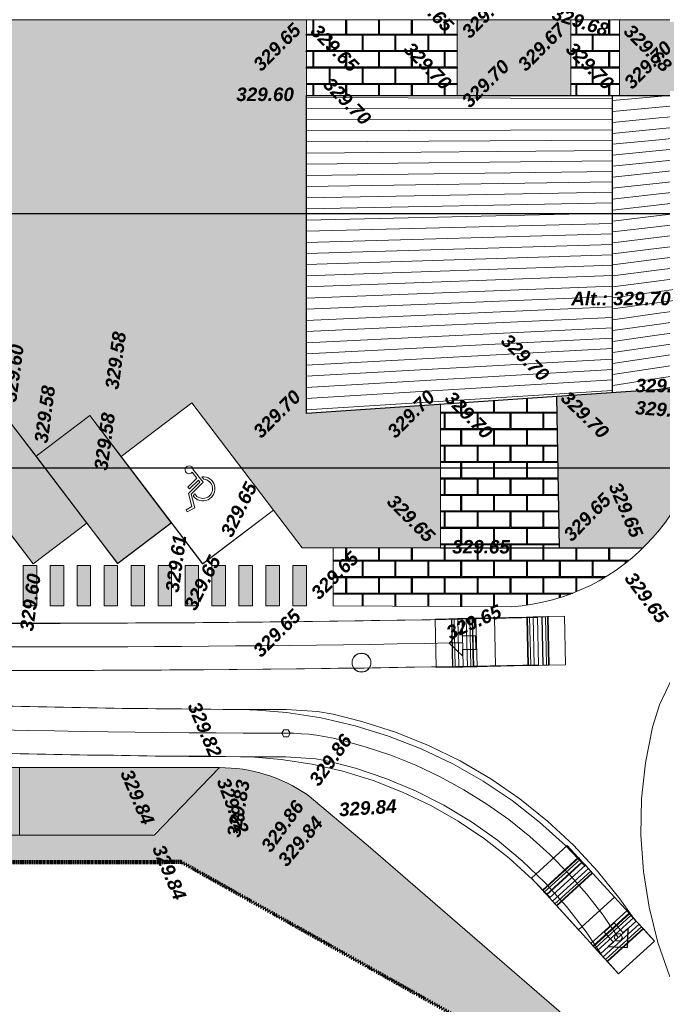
# Model space of a CAD drawing. Header units: centimetres. Extents: x -11246 to 29725, y -11714 to 13666.
# Tile 25 of 79: x 8989 to 9227, y 2223 to 2588. Entities that reach past the tile are written whole.
import ezdxf
from ezdxf.enums import TextEntityAlignment as Align

# ---------------------------------------------------------------- set-up
doc = ezdxf.new("R2010")
doc.units = ezdxf.units.CM
doc.linetypes.add('Centre 2', pattern=[0.03175, 0.00635, -0.004763, 0.015875, -0.004763])
for name, color, linetype, lineweight in [('0- Cloture', 7, 'Continuous', 5), ('0- Emprise', 7, 'Continuous', 5), ('1-VUE1', 7, 'Continuous', 5), ('_BG2i Parking_Marquage au sol', 7, 'Continuous', 5), ('Caches des symboles', 7, 'Continuous', 5), ('COV_EPURES', 7, 'Continuous', 5), ('GO - VU', 7, 'Continuous', 5), ('Regard', 7, 'Continuous', 5), ('Surface Projet - Textes - Altitudes', 175, 'Continuous', 0)]:
    doc.layers.add(name, color=color, linetype=linetype, lineweight=lineweight)
for name, color, linetype in [('0- Coupes', 7, 'Continuous'), ('0- nouvelle giration', 7, 'Continuous'), ('LKO_BAT', 7, 'Continuous')]:
    doc.layers.add(name, color=color, linetype=linetype)
for name, color, linetype, lineweight, true_color in [('0- Parking', 9, 'Continuous', 5, 0x808080), ('VERDI_CLOTURE LIMITE DE PROPRIETE', 1, 'Continuous', 5, 0xff0000), ('VERDI_Place permeable', 7, 'Continuous', 5, 0x7fffbf)]:
    doc.layers.add(name, color=color, linetype=linetype, lineweight=lineweight, true_color=true_color)
doc.styles.add('Altitude Surfaces projet', font='arialbi.ttf', dxfattribs={"height": 0.5})

# ---------------------------------------------------------------- blocks, each defined once
blk = doc.blocks.new('APS_VERDI_PLAN MASSE_V2_REVIT_dwg_zs_cache-14888843-RDC Bâtiment 500')
at = {"layer": 'Caches des symboles', "flags": 128}
blk.add_lwpolyline([(-65.966, -37.568), (-66.092, -37.62), (-66.188, -37.717), (-66.241, -37.843), (-66.241, -37.979), (-66.188, -38.106), (-66.092, -38.202), (-65.966, -38.254), (-65.829, -38.254), (-65.703, -38.202), (-65.606, -38.106), (-65.554, -37.979), (-65.554, -37.843), (-65.606, -37.717), (-65.703, -37.62), (-65.829, -37.568)], close=True, dxfattribs=at)
blk = doc.blocks.new('APS_VERDI_PLAN MASSE_V2_REVIT_dwg_GU14-14888844-RDC Bâtiment 500')
at = {"layer": 'Regard'}
blk.add_circle((-65.897, -37.911), 0.35, dxfattribs=at)
blk.add_blockref('APS_VERDI_PLAN MASSE_V2_REVIT_dwg_zs_cache-14888843-RDC Bâtiment 500', (0, 0))
blk = doc.blocks.new('APS_VERDI_PLAN MASSE_V2_REVIT_dwg__U59-14888935-RDC Bâtiment 500')
at = {"layer": '_BG2i Parking_Marquage au sol'}
blk.add_hatch(color=256, dxfattribs=at).paths.add_polyline_path([(-0.75, -0.25), (0.75, -0.25), (0.75, 0.25), (-0.75, 0.25)])
at = {"layer": '_BG2i Parking_Marquage au sol', "flags": 128}
blk.add_lwpolyline([(-0.75, -0.25), (0.75, -0.25), (0.75, 0.25), (-0.75, 0.25)], close=True, dxfattribs=at)
blk = doc.blocks.new('APS_VERDI_PLAN MASSE_V2_REVIT_dwg__U60-14888936-RDC Bâtiment 500')
at = {"rotation": 359.9999999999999}
for p in [(0, 10), (0, 9), (0, 8), (0, 7), (0, 6), (0, 5), (0, 4), (0, 3), (0, 2), (0, 1), (0, 0)]:
    blk.add_blockref('APS_VERDI_PLAN MASSE_V2_REVIT_dwg__U59-14888935-RDC Bâtiment 500', p, dxfattribs=at)
blk = doc.blocks.new('FP_3-RDC Bâtiment 500')
at = {"layer": '1-VUE1', "color": 253, "true_color": 0xafafaf}
for p, q in [((-70.943, -16.946), (-59.592, -16.986)), ((-70.943, -17.36), (-59.591, -17.373)), ((-70.943, -17.773), (-59.591, -17.759)), ((-70.943, -18.187), (-59.591, -18.146)), ((-70.943, -18.601), (-59.591, -18.533)), ((-70.943, -19.014), (-59.59, -18.919)), ((-70.943, -19.428), (-59.59, -19.306)), ((-70.943, -19.842), (-59.59, -19.693)), ((-70.943, -20.255), (-59.59, -20.079)), ((-70.943, -20.669), (-59.589, -20.466)), ((-70.943, -21.083), (-59.589, -20.853)), ((-70.943, -21.496), (-59.589, -21.239)), ((-70.943, -21.91), (-59.588, -21.626)), ((-70.943, -22.324), (-59.588, -22.013)), ((-70.943, -22.737), (-59.588, -22.399)), ((-70.943, -23.151), (-59.588, -22.786)), ((-70.943, -23.565), (-59.587, -23.173)), ((-70.943, -23.978), (-59.587, -23.559)), ((-70.943, -24.392), (-59.587, -23.946)), ((-70.943, -24.806), (-59.587, -24.333)), ((-70.943, -25.219), (-59.586, -24.719)), ((-70.943, -25.633), (-59.586, -25.106)), ((-70.943, -26.047), (-59.586, -25.493)), ((-70.943, -26.46), (-59.586, -25.879)), ((-70.943, -26.874), (-59.585, -26.266)), ((-70.943, -27.288), (-59.585, -26.653)), ((-70.943, -27.701), (-59.585, -27.039)), ((-70.943, -28.115), (-59.584, -27.426)), ((-70.943, -28.529), (-59.584, -27.813))]:
    blk.add_line(p, q, dxfattribs=at)
blk = doc.blocks.new('FP_4-RDC Bâtiment 500')
at = {"layer": '1-VUE1', "color": 253, "true_color": 0xafafaf}
for p, q in [((-59.584, -17.061), (-57.472, -16.874)), ((-57.859, -17.31), (-56.134, -17.155)), ((-59.584, -17.468), (-57.859, -17.31)), ((-59.584, -17.874), (-57.859, -17.712)), ((-57.859, -17.712), (-56.134, -17.553)), ((-59.583, -18.281), (-57.859, -18.114)), ((-57.859, -18.114), (-56.134, -17.951)), ((-59.583, -18.687), (-57.859, -18.517)), ((-57.859, -18.517), (-56.134, -18.349)), ((-59.583, -19.094), (-57.859, -18.919)), ((-57.859, -18.919), (-56.134, -18.747)), ((-59.583, -19.5), (-57.858, -19.321)), ((-57.858, -19.321), (-56.134, -19.145)), ((-57.858, -19.723), (-56.134, -19.543)), ((-59.582, -19.907), (-57.858, -19.723)), ((-57.858, -20.125), (-56.134, -19.941)), ((-59.582, -20.313), (-57.858, -20.125)), ((-57.858, -20.528), (-56.134, -20.339)), ((-59.582, -20.72), (-57.858, -20.528)), ((-57.858, -20.93), (-56.134, -20.737)), ((-59.581, -21.126), (-57.858, -20.93)), ((-57.858, -21.332), (-56.134, -21.134)), ((-59.581, -21.533), (-57.858, -21.332)), ((-57.858, -21.734), (-56.134, -21.532)), ((-59.581, -21.939), (-57.858, -21.734)), ((-59.581, -22.346), (-57.857, -22.136)), ((-57.857, -22.136), (-56.134, -21.93)), ((-59.58, -22.752), (-57.857, -22.539)), ((-57.857, -22.539), (-56.134, -22.328)), ((-59.58, -23.159), (-57.857, -22.941)), ((-57.857, -22.941), (-56.134, -22.726)), ((-59.58, -23.565), (-57.857, -23.343)), ((-57.857, -23.343), (-56.134, -23.124)), ((-57.857, -23.745), (-56.134, -23.522)), ((-59.579, -23.972), (-57.857, -23.745)), ((-57.857, -24.147), (-56.134, -23.92)), ((-59.579, -24.378), (-57.857, -24.147)), ((-57.857, -24.55), (-56.134, -24.318)), ((-59.579, -24.785), (-57.857, -24.55)), ((-57.857, -24.952), (-56.134, -24.716)), ((-59.579, -25.191), (-57.857, -24.952)), ((-57.856, -25.354), (-56.134, -25.113)), ((-59.578, -25.598), (-57.856, -25.354)), ((-57.856, -25.756), (-56.134, -25.511)), ((-59.578, -26.004), (-57.856, -25.756)), ((-57.856, -26.158), (-56.134, -25.909)), ((-59.578, -26.411), (-57.856, -26.158)), ((-59.577, -26.817), (-57.856, -26.561)), ((-57.856, -26.561), (-56.134, -26.307)), ((-59.577, -27.224), (-57.856, -26.963)), ((-57.856, -26.963), (-56.134, -26.705)), ((-59.577, -27.63), (-57.856, -27.365)), ((-57.856, -27.365), (-56.134, -27.103)), ((-58.078, -27.802), (-56.134, -27.501))]:
    blk.add_line(p, q, dxfattribs=at)
blk = doc.blocks.new('A$Cd462aaf2')
at = {"layer": 'Surface Projet - Textes - Altitudes', "color": 22, "style": 'Altitude Surfaces projet'}
for s, rotation, p in [('329.65', 315, (-64.122, -12.876, -329.963)), ('329.68', 341.9259, (-58.791, -13.801, -329.963)), ('329.65', 315, (-67.645, -14.363, -329.963)), ('329.70', 315, (-64.196, -15.025, -329.963)), ('329.70', 315, (-58.178, -15.025, -329.963)), ('329.70', 315, (-67.178, -16.335, -329.963)), ('329.70', 315.7217, (-60.587, -25.848, -329.963)), ('329.70', 0.0259, (-55.738, -27.632, -329.963)), ('329.70', 315.0079, (-62.669, -27.969, -329.963)), ('329.65', 0.0023, (-62.53, -33.612, -329.963)), ('329.65', 44.8762, (-67.643, -35.428, -329.963))]:
    blk.add_text(s, height=0.5, rotation=rotation, dxfattribs=at).set_placement(p, align=Align.MIDDLE_LEFT)
at = {"layer": 'Surface Projet - Textes - Altitudes', "color": 94, "style": 'Altitude Surfaces projet'}
for s, rotation, p in [('329.65', 45.0001, (-62.052, -14.617, -329.963)), ('329.65', 45, (-69.789, -15.836, -329.963)), ('329.67', 45.0001, (-59.976, -15.836, -329.963)), ('329.68', 315, (-56.033, -14.363, -329.963)), ('329.70', 45, (-56.033, -16.498, -329.963)), ('329.70', 45, (-62.052, -17.19, -329.963)), ('329.58', 82.2348, (-75.159, -27.761, -329.963)), ('329.60', 82.2528, (-78.949, -28.23, -329.963)), ('329.58', 82.2528, (-77.786, -29.758, -329.963)), ('329.70', 45.0071, (-69.789, -29.443, -329.963)), ('329.70', 45.0079, (-64.814, -29.442, -329.963)), ('329.70', 315.4648, (-58.367, -27.967, -329.963)), ('329.69', 355.788, (-55.74, -28.446, -329.963)), ('329.65', 63.6182, (-70.923, -33.187, -329.963)), ('329.65', 293.3616, (-56.509, -31.264, -329.963)), ('329.65', 315.0016, (-64.814, -31.803, -329.963)), ('329.65', 45.4657, (-58.275, -33.274, -329.963)), ('329.82', 290.492, (-71.037, -42.208, -329.963)), ('329.83', 80.0439, (-70.649, -44.37, -329.963)), ('329.86', 54.0123, (-69.459, -44.835, -329.963)), ('329.84', 49.7838, (-68.855, -45.348, -329.963)), ('329.84', 292.981, (-73.435, -44.701, -329.963))]:
    blk.add_text(s, height=0.5, rotation=rotation, dxfattribs=at).set_placement(p, align=Align.MIDDLE_LEFT)
blk.add_text('329.60', height=0.5, dxfattribs=at).set_placement((-70.539, -16.834, -329.963), align=Align.MIDDLE_LEFT)
at = {"layer": 'Surface Projet - Textes - Altitudes', "color": 250, "style": 'Altitude Surfaces projet'}
blk.add_text('Alt.: 329.70', height=0.5, dxfattribs=at).set_placement((-58.117, -24.158, -329.963), align=Align.TOP_LEFT)
at = {"layer": 'Surface Projet - Textes - Altitudes', "color": 251, "style": 'Altitude Surfaces projet'}
for s, rotation, p in [('329.58', 82.2348, (-75.569, -30.766, -329.963)), ('329.61', 82.2243, (-72.923, -35.29, -329.963)), ('329.65', 63.6174, (-72.27, -35.904, -329.963)), ('329.60', 82.2783, (-78.322, -36.729, -329.963)), ('329.65', 306.9225, (-55.968, -34.643, -329.963)), ('329.65', 44.8762, (-69.793, -37.568, -329.963)), ('329.65', 23.8899, (-62.708, -36.832, -329.963)), ('329.86', 54.0123, (-67.677, -42.381, -329.963)), ('329.84', 3.7428, (-66.729, -43.363, -329.963))]:
    blk.add_text(s, height=0.5, rotation=rotation, dxfattribs=at).set_placement(p, align=Align.MIDDLE_LEFT)
at = {"layer": 'Surface Projet - Textes - Altitudes', "color": 250, "style": 'Altitude Surfaces projet'}
for s, p in [('329.82', (-72.123, -39.408, -329.963)), ('329.84', (-74.619, -41.908, -329.963))]:
    blk.add_text(s, height=0.5, rotation=292.981, dxfattribs=at).set_placement(p, align=Align.MIDDLE_LEFT)
blk = doc.blocks.new('COV_Voiture 4.80 m_ELT0_V1_3D')
at = {"color": 5, "lineweight": 30}
blk.add_lwpolyline([(-0.5, -0.25), (0, -0.25), (0, -0.5), (0.5, 0), (0, 0.5), (0, 0.25), (-0.5, 0.25)], close=True, dxfattribs=at)
at = {"color": 0}
mesh = blk.add_polyface(dxfattribs=at)
corners = [(-3.8, -0.9, 0.863), (-3.8, 0.9, 0.863), (-3.8, -0.9, 0.31), (-3.8, 0.9, 0.31), (-3.193, -0.9, 0.31), (-3.193, 0.9, 0.31), (-3.174, -0.9, 0.472), (-3.174, 0.9, 0.472), (-3.091, -0.9, 0.612), (-3.091, 0.9, 0.612), (-2.959, -0.9, 0.706), (-2.959, 0.9, 0.706), (-2.8, -0.9, 0.74), (-2.8, 0.9, 0.74), (-2.641, -0.9, 0.706), (-2.641, 0.9, 0.706), (-2.509, -0.9, 0.612), (-2.509, 0.9, 0.612), (-2.426, -0.9, 0.472), (-2.426, 0.9, 0.472), (-2.407, -0.9, 0.31), (-2.407, 0.9, 0.31), (-0.393, -0.9, 0.31), (-0.393, 0.9, 0.31), (-0.374, -0.9, 0.472), (-0.374, 0.9, 0.472), (-0.291, -0.9, 0.612), (-0.291, 0.9, 0.612), (-0.159, -0.9, 0.706), (-0.159, 0.9, 0.706), (0, -0.9, 0.74), (0, 0.9, 0.74), (0.159, -0.9, 0.706), (0.159, 0.9, 0.706), (0.291, -0.9, 0.612), (0.291, 0.9, 0.612), (0.374, -0.9, 0.472), (0.374, 0.9, 0.472), (0.393, -0.9, 0.31), (0.393, 0.9, 0.31)]
mesh.append_faces([[corners[k] for k in face] for face in [(4, 5, 7, 6), (6, 7, 9, 8), (8, 9, 11, 10), (10, 11, 13, 12), (12, 13, 15, 14), (14, 15, 17, 16), (16, 17, 19, 18), (18, 19, 21, 20), (20, 21, 23, 22), (22, 23, 25, 24), (24, 25, 27, 26), (26, 27, 29, 28), (28, 29, 31, 30), (30, 31, 33, 32), (32, 33, 35, 34), (34, 35, 37, 36), (36, 37, 39, 38)]], dxfattribs={"vtx0": -1, "vtx2": -1, "color": 0})
mesh.append_faces([[corners[k] for k in face] for face in [(0, 1, 3, 2), (2, 3, 5, 4)]], dxfattribs={"vtx2": -1, "color": 0})
mesh = blk.add_polyface(dxfattribs=at)
corners = [(-1.208, -0.9, 1.525), (-1.208, 0.9, 1.525), (-2.973, -0.9, 1.525), (-2.973, 0.9, 1.525)]
mesh.append_faces([[corners[k] for k in face] for face in [(0, 1, 3, 2)]], dxfattribs={"vtx0": -1, "vtx2": -1, "color": 0})
mesh = blk.add_polyface(dxfattribs=at)
corners = [(0.393, -0.9, 0.31), (0.393, 0.9, 0.31), (1, -0.9, 0.31), (1, 0.9, 0.31), (1, -0.9, 0.817), (1, 0.9, 0.817), (-0.518, -0.9, 0.99), (-0.518, 0.9, 0.99)]
mesh.append_faces([[corners[k] for k in face] for face in [(0, 1, 3, 2)]], dxfattribs={"vtx0": -1, "vtx2": -1, "color": 0})
mesh.append_faces([[corners[k] for k in face] for face in [(2, 3, 5, 4), (4, 5, 7, 6)]], dxfattribs={"vtx2": -1, "color": 0})

msp = doc.modelspace()

# ---------------------------------------------------------------- hatches: boundary and pattern name
at = {"layer": '0- Cloture', "true_color": 0x808080}
h = msp.add_hatch(dxfattribs=at)
h.set_pattern_fill('FP_8', color=8, scale=10, style=0, pattern_type=2)
h.set_pattern_definition([(180, (9804.858, 2729.026), (-7e-16, -6.096), []), (270, (9804.858, 2729.026), (3.048, -6.096), [6.096, -6.096])])
h.paths.add_polyline_path([(9151.4489, 2560.2884), (9151.4489, 2588.36139), (9151.37886, 2588.34839), (9151.37886, 2560.2884)])
h.paths.add_polyline_path([(9095.43844, 2564.82366), (9095.43844, 2588.36138), (9095.35364, 2588.36138), (9095.39081, 2578.04528)])
at = {"layer": '0- nouvelle giration', "true_color": 0xafd9aa}
h = msp.add_hatch(dxfattribs=at)
h.set_pattern_fill('ANSI37', color=9, scale=0.1)
h.set_pattern_definition([(45, (7774.85803, 2729.026), (-0.224506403, 0.224506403), []), (135, (7774.85803, 2729.026), (-0.224506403, -0.224506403), [])])
edge = h.paths.add_edge_path(flags=17)
edge.add_line((9243.54198, 2448.57506), (9243.40936, 2448.57506))
edge.add_line((9243.40936, 2448.57506), (9243.40936, 2452.2833))
edge.add_line((9243.40936, 2452.2833), (9213.88491, 2450.3196))
edge.add_line((9213.88491, 2450.3196), (9188.19938, 2448.57785))
edge.add_line((9188.19938, 2448.57785), (9189.17129, 2392.50755))
edge.add_line((9189.17129, 2392.50755), (9220.30806, 2392.50755))
edge.add_arc((9166.29993, 2447.73581), 77.24662, 314.360055, 360.6225103)
h.paths.add_polyline_path([(9193.58079, 2588.36128), (9151.37886, 2588.36128), (9151.37886, 2560.2884), (9193.58079, 2560.2884)], flags=17)
h.paths.add_polyline_path([(9211.56537, 2588.3353), (9298.47012, 2588.36142), (9298.47012, 2452.2884), (9279.95936, 2452.2884), (9279.95936, 2560.2884), (9211.56537, 2560.2884)], flags=17)
edge = h.paths.add_edge_path(flags=16)
edge.add_spline(control_points=[(8483.63265, 2491.6729), (8473.23546, 2509.79001), (8456.33208, 2536.75915), (8501.19299, 2563.08115), (8555.30671, 2558.80292), (8633.99958, 2558.51278), (8681.88639, 2561.54357), (8812.04957, 2556.79972), (8874.00138, 2556.75905), (8932.40475, 2532.3933), (8971.81768, 2508.73597), (8983.22669, 2487.83026), (8942.80299, 2467.39343), (8888.85969, 2450.1063), (8803.02282, 2466.39778), (8701.19564, 2474.157), (8620.77239, 2421.26211), (8598.90441, 2381.18833), (8525.9665, 2426.86303), (8500.19393, 2466.88495), (8483.63265, 2491.6729)], knot_values=[0, 0, 0, 0, 5.205560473, 7.910229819, 14.488220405, 21.740027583, 32.113314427, 40.526554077, 55.688985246, 57.317719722, 57.317719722, 57.317719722, 61.137916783, 67.881664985, 74.416986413, 84.722557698, 90.464298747, 100.393023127, 105.711588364, 114.635439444, 114.635439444, 114.635439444, 114.635439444], degree=3, periodic=0)
edge = h.paths.add_edge_path()
edge.add_line((9095.44936, 2560.2884), (9095.44936, 2588.36128))
edge.add_line((9095.44936, 2588.36128), (8363.63307, 2588.36128))
edge.add_line((8363.63307, 2588.36128), (8347.47536, 2588.36147))
edge.add_line((8347.47536, 2588.36147), (8347.47536, 2708.35904))
edge.add_line((8347.47536, 2708.35904), (9687.30169, 2708.35904))
edge.add_line((9687.30169, 2708.35904), (9687.30169, 2588.36147))
edge.add_line((9687.30169, 2588.36147), (9672.30169, 2588.36147))
edge.add_line((9672.30169, 2588.36147), (9658.58917, 2570.44484))
edge.add_line((9658.58917, 2570.44484), (9644.32377, 2552.98621))
edge.add_line((9644.32377, 2552.98621), (9655.60365, 2518.86519))
edge.add_line((9655.60365, 2518.86519), (9643.34668, 2506.62259))
edge.add_line((9643.34668, 2506.62259), (9643.49249, 2506.47575))
edge.add_line((9643.49249, 2506.47575), (9634.97242, 2498.0254))
edge.add_line((9634.97242, 2498.0254), (9630.38849, 2493.67959))
edge.add_line((9630.38849, 2493.67959), (9513.69088, 2377.11876))
edge.add_line((9513.69088, 2377.11876), (9478.72437, 2387.94953))
edge.add_line((9478.72437, 2387.94953), (9431.82234, 2350.27208))
edge.add_line((9431.82234, 2350.27208), (9458.61503, 2308.05654))
edge.add_line((9458.61503, 2308.05654), (9374.18395, 2254.47116))
edge.add_line((9374.18395, 2254.47116), (9347.39126, 2296.68669))
edge.add_arc((9428.4727, 2284.53475), 81.98701, 171.4763356, 199.4457141)
edge.add_line((9351.16245, 2257.24017), (9367.34464, 2226.77096))
edge.add_line((9367.34464, 2226.77096), (9368.11515, 2224.69579))
edge.add_line((9368.11515, 2224.69579), (9365.54978, 2216.76202))
edge.add_line((9365.54978, 2216.76202), (9377.5866, 2224.95335))
edge.add_line((9377.5866, 2224.95335), (9416.24641, 2253.29068))
edge.add_line((9416.24641, 2253.29068), (9472.80555, 2295.48829))
edge.add_line((9472.80555, 2295.48829), (9652.54838, 2490.2125))
edge.add_line((9652.54838, 2490.2125), (9772.29725, 2724.02599))
edge.add_line((9772.29725, 2724.02599), (9769.85803, 2724.02599))
edge.add_line((9769.85803, 2724.02599), (9769.85803, 2729.33575))
edge.add_line((9769.85803, 2729.33575), (8917.5, 2782.14161))
edge.add_line((8917.5, 2782.14161), (8846.58169, 2778.61069))
edge.add_line((8846.58169, 2778.61069), (8847.14345, 2777.72842))
edge.add_line((8847.14345, 2777.72842), (8826.38878, 2763.8532))
edge.add_line((8826.38878, 2763.8532), (8816.32012, 2774.42753))
edge.add_line((8816.32012, 2774.42753), (8817.76825, 2775.80644))
edge.add_line((8817.76825, 2775.80644), (8826.057, 2767.07514))
edge.add_line((8826.057, 2767.07514), (8826.67645, 2766.45085))
edge.add_line((8826.67645, 2766.45085), (8844.40644, 2778.30396))
edge.add_line((8844.40644, 2778.30396), (8844.28397, 2778.49629))
edge.add_line((8844.28397, 2778.49629), (8555.30881, 2764.10863))
edge.add_line((8555.30881, 2764.10863), (8297.07026, 2716.71972))
edge.add_line((8297.07026, 2716.71972), (8324.77286, 2641.2666))
edge.add_line((8324.77286, 2641.2666), (8337.47536, 2606.41193))
edge.add_line((8337.47536, 2606.41193), (8350.4065, 2571.35489))
edge.add_line((8350.4065, 2571.35489), (8664.08488, 2275.90748))
edge.add_line((8664.08488, 2275.90748), (9049.04773, 2275.99777))
edge.add_line((9049.04773, 2275.99777), (9270.19189, 2151.86878))
edge.add_line((9270.19189, 2151.86878), (9236.40839, 2180.53897))
edge.add_line((9236.40839, 2180.53897), (9193.74813, 2216.7424))
edge.add_line((9193.74813, 2216.7424), (9118.3404, 2282.04746))
edge.add_line((9118.3404, 2282.04746), (9095.69374, 2300.97689))
edge.add_arc((9063.44192, 2254.08914), 56.90906, 55.4777967, 90.2213606)
edge.add_line((9063.22205, 2310.99777), (9039.04773, 2285.99777))
edge.add_line((9039.04773, 2285.99777), (8989.04773, 2285.99777))
edge.add_line((8989.04773, 2285.99777), (8939.04773, 2285.99777))
edge.add_line((8939.04773, 2285.99777), (8889.04773, 2285.99777))
edge.add_line((8889.04773, 2285.99777), (8839.04773, 2285.99777))
edge.add_line((8839.04773, 2285.99777), (8789.04773, 2285.99777))
edge.add_line((8789.04773, 2285.99777), (8697.13197, 2285.99777))
edge.add_arc((8697.13197, 2335.99777), 50, 180, 270, ccw=False)
edge.add_line((8647.13197, 2335.99777), (8647.13197, 2376.37031))
edge.add_arc((8697.13197, 2376.37031), 50, 90, 180, ccw=False)
edge.add_line((8697.13197, 2426.37031), (8744.0519, 2426.37031))
edge.add_line((8744.0519, 2426.37031), (8763.95596, 2441.49739))
edge.add_line((8763.95596, 2441.49739), (8763.97109, 2441.47748))
edge.add_line((8763.97109, 2441.47748), (8775.46957, 2426.34791))
edge.add_line((8775.46957, 2426.34791), (8795.37362, 2441.47499))
edge.add_line((8795.37362, 2441.47499), (8806.86862, 2426.35))
edge.add_line((8806.86862, 2426.35), (8826.77267, 2441.47708))
edge.add_line((8826.77267, 2441.47708), (8838.25519, 2426.36851))
edge.add_line((8838.25519, 2426.36851), (8858.15924, 2441.49559))
edge.add_line((8858.15924, 2441.49559), (8869.66683, 2426.35403))
edge.add_line((8869.66683, 2426.35403), (8889.57088, 2441.48111))
edge.add_line((8889.57088, 2441.48111), (8901.05294, 2426.37314))
edge.add_line((8901.05294, 2426.37314), (8920.95699, 2441.50023))
edge.add_line((8920.95699, 2441.50023), (8932.35734, 2426.49977))
edge.add_line((8932.35734, 2426.49977), (8952.26139, 2441.62685))
edge.add_line((8952.26139, 2441.62685), (8963.87508, 2426.34568))
edge.add_line((8963.87508, 2426.34568), (8983.77913, 2441.47277))
edge.add_line((8983.77913, 2441.47277), (8995.21833, 2426.49977))
edge.add_line((8995.21833, 2426.49977), (9015.12239, 2441.62685))
edge.add_line((9015.12239, 2441.62685), (9026.73438, 2426.34791))
edge.add_line((9026.73438, 2426.34791), (9053.01733, 2446.32295))
edge.add_line((9053.01733, 2446.32295), (9083.27704, 2406.50755))
edge.add_line((9083.27704, 2406.50755), (9093.91704, 2392.50755))
edge.add_line((9093.91704, 2392.50755), (9145.20732, 2392.50755))
edge.add_line((9145.20732, 2392.50755), (9145.20732, 2445.66252))
edge.add_line((9145.20732, 2445.66252), (9095.44936, 2442.2884))
edge.add_line((9095.44936, 2442.2884), (9095.44936, 2560.2884))
at = {"layer": '0- nouvelle giration'}
h = msp.add_hatch(dxfattribs=at)
h.set_pattern_fill('AR-B816C', color=256, scale=0.03)
h.set_pattern_definition([(0, (9774.858, 2729.026), (6.096, 6.096), [11.90625, -0.28575]), (0, (9768.762, 2729.312), (6.096, 6.096), [11.90625, -0.28575]), (90, (9774.858, 2729.026), (-6.096, 6.096), [-6.38175, 5.81025]), (90, (9774.572, 2729.026), (-6.096, 6.096), [-6.38175, 5.81025])])
h.paths.add_polyline_path([(9188.19938, 2448.57785), (9145.20732, 2445.66252), (9145.20732, 2392.50755), (9189.17129, 2392.50755)])
edge = h.paths.add_edge_path()
edge.add_line((9220.30806, 2392.50755), (9189.17129, 2392.50755))
edge.add_line((9189.17129, 2392.50755), (9145.20732, 2392.50755))
edge.add_line((9145.20732, 2392.50755), (9105.45358, 2392.50755))
edge.add_line((9105.45358, 2392.50755), (9105.45349, 2370.99777))
edge.add_line((9105.45349, 2370.99777), (9171.56803, 2370.66904))
edge.add_arc((9166.29993, 2447.73581), 77.24662, 273.9105222, 314.360055)
h.paths.add_polyline_path([(9151.37886, 2588.36128), (9095.44936, 2588.36128), (9095.44936, 2560.2884), (9151.37886, 2560.2884)])
h.paths.add_polyline_path([(9211.56537, 2588.3353), (9193.58079, 2588.3353), (9193.58079, 2560.2884), (9211.56537, 2560.2884)])
at = {"layer": 'VERDI_Place permeable', "true_color": 0x808080}
h = msp.add_hatch(color=8, dxfattribs=at)
h.dxf.hatch_style = 1
h.paths.add_polyline_path([(8889.04773, 2285.99777), (9038.39962, 2285.99777), (9063.22205, 2310.99777), (8789.04773, 2310.99777), (8789.04773, 2285.99777), (8852.28024, 2285.99777)])
h.paths.add_polyline_path([(9347.39126, 2296.68669), (9368.49903, 2310.08304), (9395.29172, 2267.8675), (9374.18395, 2254.47116)])
h.paths.add_polyline_path([(9368.49903, 2310.08304), (9389.6068, 2323.47938), (9416.39949, 2281.26385), (9395.29172, 2267.8675)])
h.paths.add_polyline_path([(9410.71457, 2336.87573), (9431.82234, 2350.27208), (9458.61503, 2308.05654), (9437.50726, 2294.66019)])
h.paths.add_polyline_path([(9389.6068, 2323.47938), (9410.71457, 2336.87573), (9437.50726, 2294.66019), (9416.39949, 2281.26385)])
h.paths.add_polyline_path([(8763.97109, 2441.47748), (8744.06704, 2426.3504), (8774.3212, 2386.54229), (8794.22526, 2401.66937)])
h.paths.add_polyline_path([(8795.37362, 2441.47499), (8775.46957, 2426.34791), (8805.72373, 2386.5398), (8825.62779, 2401.66688)])
h.paths.add_polyline_path([(8826.77267, 2441.47708), (8806.86862, 2426.35), (8837.12278, 2386.54189), (8857.02683, 2401.66897)])
h.paths.add_polyline_path([(8858.15924, 2441.49559), (8838.25519, 2426.36851), (8868.50935, 2386.5604), (8888.41341, 2401.68748)])
h.paths.add_polyline_path([(8889.57088, 2441.48111), (8869.66683, 2426.35403), (8899.92099, 2386.54592), (8919.82505, 2401.673)])
h.paths.add_polyline_path([(8920.95699, 2441.50023), (8901.05294, 2426.37314), (8931.3071, 2386.56503), (8951.21115, 2401.69212)])
h.paths.add_polyline_path([(8952.26139, 2441.62685), (8932.35734, 2426.49977), (8962.6115, 2386.69166), (8982.51555, 2401.81874)])
h.paths.add_polyline_path([(8983.77913, 2441.47277), (8963.87508, 2426.34568), (8994.12924, 2386.53758), (9014.0333, 2401.66466)])
h.paths.add_polyline_path([(9015.12239, 2441.62685), (8995.21833, 2426.49977), (9025.47249, 2386.69166), (9045.37655, 2401.81874)])

# ---------------------------------------------------------------- linework, layer by layer
at = {"lineweight": 5}
for p, q in [((8363.63307, 2588.36128), (9382.0762, 2588.36128)), ((9095.44936, 2560.2884), (9095.44936, 2588.36128))]:
    msp.add_line(p, q, dxfattribs=at)
at = {"lineweight": 5, "flags": 128}
for points in [[(9083.27704, 2406.50755), (9053.02287, 2446.31566), (9026.74952, 2426.34791), (9057.00368, 2386.5398)], [(9063.22205, 2310.99777), (9039.04773, 2285.99777), (8989.04773, 2285.99777), (8989.04773, 2310.99777)]]:
    msp.add_lwpolyline(points, close=True, dxfattribs=at)
at = {"layer": '0- Cloture'}
for p, q in [((9193.58079, 2562.98607), (9193.58079, 2588.36139)), ((8907.44557, 2310.99777), (9063.22205, 2310.99777))]:
    msp.add_line(p, q, dxfattribs=at)
at = {"layer": '0- Cloture', "flags": 128}
for points in [[(9151.37886, 2560.2884), (9151.37886, 2588.36139), (9193.58079, 2588.36139), (9193.58079, 2560.2884)], [(9211.56537, 2560.2884), (9211.56537, 2588.3353), (9193.58079, 2588.3353), (9193.58079, 2560.2884)], [(9278.45936, 2452.2884), (9298.47012, 2452.2884), (9298.47012, 2558.7884), (9298.47012, 2588.36142), (9211.56537, 2588.36142), (9211.56537, 2560.2884)], [(9231.30415, 2451.50081), (9243.45931, 2452.28662), (9213.88491, 2450.3196)], [(8982.53069, 2401.81874), (8994.1389, 2386.54478), (9014.04843, 2401.66466), (9025.48763, 2386.69166), (9045.39168, 2401.81874), (9026.74952, 2426.34791), (9053.02287, 2446.31566), (9093.91704, 2392.50755), (9105.45358, 2392.50755), (9105.45349, 2370.99777), (9171.56803, 2370.66904), (9105.45349, 2370.99777), (9105.45349, 2392.50755)], [(9095.69374, 2300.97689), (9118.3404, 2282.04746), (9193.74813, 2216.7424), (9270.19189, 2151.86878), (9363.70159, 2215.50428), (9367.34464, 2226.77096), (9351.16245, 2257.24017)]]:
    msp.add_lwpolyline(points, dxfattribs=at)
at = {"layer": '0- Cloture'}
for centre, radius, start, end in [((9166.29993, 2447.73581), 77.24662, 273.9105222, 2.7228847), ((9063.44194, 2254.08919), 56.909, 55.4777795, 90.2213777)]:
    msp.add_arc(centre, radius, start, end, dxfattribs=at)
at = {"layer": '0- Coupes'}
for p, q in [((8211.21391, 2516.43739), (9897.62015, 2516.43739)), ((8212.3194, 2422.11949), (9898.72565, 2422.11949))]:
    msp.add_line(p, q, dxfattribs=at)
at = {"layer": '0- Emprise', "flags": 128}
for points in [[(9145.20732, 2445.66252), (9145.20732, 2392.50755), (9093.9019, 2392.50755), (9053.00774, 2446.31566), (9026.73438, 2426.34791), (9015.12239, 2441.62685), (8995.21833, 2426.49977), (8983.77913, 2441.47277), (8963.87508, 2426.34568), (8952.26139, 2441.62685), (8932.35734, 2426.49977), (8920.95699, 2441.50023), (8901.05294, 2426.37314), (8889.57088, 2441.48111), (8869.66683, 2426.35403), (8858.15924, 2441.49559), (8838.25519, 2426.36851), (8826.77267, 2441.47708), (8806.86862, 2426.35), (8795.37362, 2441.47499), (8775.46957, 2426.34791), (8763.95596, 2441.49739), (8744.0519, 2426.37031)], [(9063.22205, 2310.99777), (9039.04773, 2285.99777), (8789.04773, 2285.99777), (8789.04773, 2310.99777), (8907.44557, 2310.99777)], [(9270.19189, 2151.86878), (9193.74813, 2216.7424), (9118.3404, 2282.04746), (9095.69374, 2300.97689)]]:
    msp.add_lwpolyline(points, dxfattribs=at)
at = {"layer": '0- Emprise'}
msp.add_arc((9063.44192, 2254.08914), 56.90906, 55.4777967, 90.2213606, dxfattribs=at)
at = {"layer": '0- nouvelle giration', "flags": 128}
for points in [[(9188.19938, 2448.57785), (9189.17129, 2392.50755)], [(9145.20732, 2392.50755), (9189.17129, 2392.50755)], [(9189.17129, 2392.50755), (9220.30806, 2392.50755)]]:
    msp.add_lwpolyline(points, dxfattribs=at)
at = {"layer": '0- Parking', "color": 18, "true_color": 0x000000, "flags": 128}
for points in [[(9083.2619, 2406.50755), (9053.00774, 2446.31566), (9026.73438, 2426.34791), (9056.98855, 2386.5398)], [(8983.77913, 2441.47277), (8963.87508, 2426.34568), (8994.12924, 2386.53758), (9014.0333, 2401.66466)], [(9015.12239, 2441.62685), (8995.21833, 2426.49977), (9025.47249, 2386.69166), (9045.37655, 2401.81874)]]:
    msp.add_lwpolyline(points, close=True, dxfattribs=at)
at = {"layer": 'COV_EPURES', "color": 7}
for points in [[(9181.17008, 2366.65677, 0), (9169.48963, 2366.40754, 0), (9157.00457, 2366.15826, 0), (9144.51917, 2365.92666, 0), (9132.03346, 2365.71273, 0), (9119.54745, 2365.51649, 0), (9107.06118, 2365.33793, 0), (9094.57467, 2365.17705, 0), (9082.08795, 2365.03384, 0), (9069.60103, 2364.90832, 0), (9057.11395, 2364.80048, 0), (9044.62673, 2364.71033, 0), (9032.1394, 2364.63785, 0), (9019.65197, 2364.58306, 0), (9007.16448, 2364.54595, 0), (8994.67695, 2364.52652, 0), (8982.1894, 2364.52477, 0)], [(9153.17955, 2366.04097, 0), (9141.4983, 2365.82883, 0), (9129.01246, 2365.61918, 0), (9116.52632, 2365.42721, 0), (9104.03993, 2365.25293, 0), (9091.5533, 2365.09633, 0), (9079.06647, 2364.9574, 0), (9066.57945, 2364.83616, 0), (9054.09227, 2364.7326, 0), (9041.60495, 2364.64672, 0), (9029.11753, 2364.57852, 0), (9016.63002, 2364.52801, 0), (9004.14246, 2364.49518, 0), (8991.65486, 2364.48003, 0), (8979.16725, 2364.48256, 0)], [(9153.55907, 2348.5451, 0), (9141.85464, 2348.33246, 0), (9129.34402, 2348.12233, 0), (9116.83311, 2347.92991, 0), (9104.32194, 2347.75521, 0), (9091.81054, 2347.59822, 0), (9079.29892, 2347.45895, 0), (9066.78712, 2347.3374, 0), (9054.27517, 2347.23356, 0), (9041.76307, 2347.14744, 0), (9029.25087, 2347.07904, 0), (9016.73859, 2347.02835, 0), (9004.22624, 2346.99539, 0), (8991.71386, 2346.98013, 0), (8979.20147, 2346.9826, 0)], [(9181.55499, 2349.16101, 0), (9169.85136, 2348.91128, 0), (9157.34152, 2348.6615, 0), (9144.83135, 2348.42944, 0), (9132.32086, 2348.21509, 0), (9119.81008, 2348.01846, 0), (9107.29903, 2347.83954, 0), (9094.78775, 2347.67834, 0), (9082.27624, 2347.53486, 0), (9069.76455, 2347.40909, 0), (9057.25269, 2347.30103, 0), (9044.74069, 2347.2107, 0), (9032.22857, 2347.13808, 0), (9019.71637, 2347.08318, 0), (9007.2041, 2347.04599, 0), (8994.69179, 2347.02652, 0), (8982.17946, 2347.02477, 0)], [(9231.05994, 2344.22276, 0), (9226.41518, 2334.23811, 0), (9223.85255, 2325.97718, 0), (9223.85255, 2325.97718, 0), (9221.23837, 2312.77945, 0), (9219.79421, 2299.40304, 0), (9219.53126, 2285.95147, 0), (9220.45154, 2272.52884, 0), (9222.54794, 2259.23904, 0), (9225.80423, 2246.1849, 0), (9230.19521, 2233.46746, 0)], [(8795.37075, 2340.67836, 0), (8807.18349, 2341.06031, 0), (8818.81472, 2340.65809, 0), (8824.67033, 2340.328, 0), (8824.67033, 2340.328, 0), (8837.12617, 2339.62023, 0), (8849.5839, 2338.94639, 0), (8862.04341, 2338.30646, 0), (8874.50462, 2337.70047, 0), (8886.96744, 2337.12842, 0), (8899.43177, 2336.5903, 0), (8911.89751, 2336.08613, 0), (8924.36458, 2335.6159, 0), (8936.83289, 2335.17962, 0), (8949.30234, 2334.77729, 0), (8961.77284, 2334.40893, 0), (8974.24429, 2334.07452, 0), (8986.71661, 2333.77407, 0), (8999.1897, 2333.50758, 0), (9011.66347, 2333.27507, 0), (9024.13783, 2333.07651, 0), (9036.61268, 2332.91193, 0), (9049.08793, 2332.78132, 0), (9059.96462, 2332.69517, 0)], [(8823.51692, 2342.91719, 0), (8835.32295, 2340.79409, 0), (8846.81946, 2339.16399, 0), (8852.61787, 2338.70177, 0), (8852.61787, 2338.70177, 0), (8865.07804, 2338.07011, 0), (8877.53988, 2337.47238, 0), (8890.00331, 2336.90859, 0), (8902.46822, 2336.37874, 0), (8914.93453, 2335.88284, 0), (8927.40215, 2335.42088, 0), (8939.87097, 2334.99288, 0), (8952.34092, 2334.59882, 0), (8964.81189, 2334.23873, 0), (8977.2838, 2333.9126, 0), (8989.75654, 2333.62043, 0), (9002.23004, 2333.36222, 0), (9014.7042, 2333.13798, 0), (9027.17892, 2332.94771, 0), (9039.65411, 2332.79141, 0), (9052.12968, 2332.66908, 0), (9064.60553, 2332.58072, 0), (9077.08159, 2332.52634, 0), (9087.9588, 2332.50664, 0)], [(9059.96462, 2332.69517, 0), (9071.4854, 2332.53112, 0), (9077.2884, 2332.29799, 0), (9077.2884, 2332.29799, 0), (9088.06732, 2331.38239, 0), (9100.88646, 2329.42056, 0), (9113.52782, 2326.52659, 0), (9125.92371, 2322.71596, 0), (9138.00776, 2318.00908, 0), (9149.71527, 2312.43115, 0), (9160.98355, 2306.01204, 0), (9171.75226, 2298.78611, 0), (9181.96374, 2290.79207, 0), (9191.56331, 2282.07271, 0), (9198.76774, 2274.60624, 0)], [(9087.9588, 2332.50664, 0), (9099.56683, 2331.76917, 0), (9105.38578, 2330.76164, 0), (9105.38578, 2330.76164, 0), (9116.01863, 2328.13466, 0), (9128.52544, 2324.13758, 0), (9140.70648, 2319.23664, 0), (9152.49653, 2313.45808, 0), (9163.83246, 2306.83284, 0), (9174.65356, 2299.39639, 0), (9184.9019, 2291.18855, 0), (9194.52261, 2282.25328, 0), (9203.46416, 2272.63841, 0), (9211.67868, 2262.39542, 0), (9217.69714, 2253.78555, 0)], [(8796.77885, 2323.2351, 0), (8807.02523, 2323.56102, 0), (8817.88311, 2323.1829, 0), (8823.65376, 2322.85755, 0), (8823.65376, 2322.85755, 0), (8836.15718, 2322.14708, 0), (8848.66249, 2321.47066, 0), (8861.16959, 2320.82829, 0), (8873.6784, 2320.21999, 0), (8886.18882, 2319.64575, 0), (8898.70075, 2319.10557, 0), (8911.21411, 2318.59947, 0), (8923.7288, 2318.12745, 0), (8936.24474, 2317.68951, 0), (8948.76181, 2317.28564, 0), (8961.27994, 2316.91587, 0), (8973.79903, 2316.58018, 0), (8986.31899, 2316.27859, 0), (8998.83972, 2316.01108, 0), (9011.36114, 2315.77768, 0), (9023.88314, 2315.57837, 0), (9036.40564, 2315.41316, 0), (9048.92855, 2315.28205, 0), (9059.84678, 2315.19556, 0)], [(8824.45111, 2325.50218, 0), (8834.88348, 2323.32081, 0), (8845.79897, 2321.69588, 0), (8851.61165, 2321.23075, 0), (8851.61165, 2321.23075, 0), (8864.1194, 2320.59642, 0), (8876.62883, 2319.99614, 0), (8889.13984, 2319.42994, 0), (8901.65236, 2318.8978, 0), (8914.16627, 2318.39974, 0), (8926.68149, 2317.93575, 0), (8939.19794, 2317.50585, 0), (8951.7155, 2317.11003, 0), (8964.2341, 2316.7483, 0), (8976.75364, 2316.42066, 0), (8989.27402, 2316.12711, 0), (9001.79515, 2315.86765, 0), (9014.31695, 2315.6423, 0), (9026.83931, 2315.45103, 0), (9039.36214, 2315.29387, 0), (9051.88536, 2315.17081, 0), (9064.40887, 2315.08186, 0), (9076.93257, 2315.027, 0), (9087.85133, 2315.007, 0)], [(9059.84678, 2315.19556, 0), (9071.01384, 2315.03747, 0), (9076.34008, 2314.82371, 0), (9076.34008, 2314.82371, 0), (9086.05464, 2313.99851, 0), (9097.60797, 2312.23041, 0), (9109.00107, 2309.62219, 0), (9120.17294, 2306.18784, 0), (9131.06377, 2301.94574, 0), (9141.61523, 2296.91859, 0), (9151.77083, 2291.13333, 0), (9161.4762, 2284.62092, 0), (9170.67936, 2277.41624, 0), (9179.33103, 2269.55787, 0), (9185.82407, 2262.82867, 0)], [(9087.85133, 2315.007, 0), (9098.91207, 2314.2904, 0), (9104.16041, 2313.32543, 0), (9104.16041, 2313.32543, 0), (9113.73174, 2310.80568, 0), (9124.97749, 2307.02223, 0), (9135.91646, 2302.42656, 0), (9146.4901, 2297.04327, 0), (9156.64176, 2290.9012, 0), (9166.31711, 2284.03323, 0), (9175.46434, 2276.47613, 0), (9184.03445, 2268.27037, 0), (9191.98158, 2259.45988, 0), (9199.26316, 2250.09185, 0), (9204.5829, 2242.2296, 0)]]:
    msp.add_polyline3d(points, dxfattribs=at)
at = {"layer": 'COV_EPURES', "color": 6}
for points in [[(9153.36931, 2357.29304, 0), (9149.17527, 2357.21507, 0), (9139.17685, 2357.03725, 0), (9129.17824, 2356.87075, 0), (9119.17944, 2356.71559, 0), (9109.18048, 2356.57174, 0), (9099.18136, 2356.43923, 0), (9089.18209, 2356.31804, 0), (9079.18269, 2356.20818, 0), (9069.18318, 2356.10964, 0), (9059.18356, 2356.02244, 0), (9049.18385, 2355.94656, 0), (9039.18406, 2355.88201, 0), (9029.1842, 2355.82878, 0), (9019.18429, 2355.78689, 0), (9009.18434, 2355.75632, 0), (8999.18436, 2355.73708, 0), (8989.18436, 2355.72916, 0), (8979.18436, 2355.73258, 0)], [(8982.01725, 2325.0454, 0), (8992.01469, 2324.81928, 0), (9002.0126, 2324.61494, 0), (9012.01093, 2324.43238, 0), (9022.00963, 2324.27159, 0), (9032.00867, 2324.1326, 0), (9042.00798, 2324.01538, 0), (9052.00752, 2323.91995, 0), (9062.00725, 2323.8463, 0), (9072.00711, 2323.79443, 0), (9082.00706, 2323.76435, 0), (9087.90506, 2323.75682, 0)], [(9089.40506, 2323.75682, 0), (9088.65506, 2325.05586, 0), (9087.15506, 2325.05586, 0), (9086.40506, 2323.75682, 0), (9087.15506, 2322.45778, 0), (9088.65506, 2322.45778, 0), (9089.40506, 2323.75682, 0)], [(9087.90506, 2323.75682, 0), (9090.77655, 2323.7136, 0), (9093.6049, 2323.58333, 0), (9096.42724, 2323.358, 0), (9099.23945, 2323.02979, 0), (9102.03654, 2322.59111, 0), (9104.77309, 2322.04354, 0)], [(9104.77309, 2322.04354, 0), (9107.62399, 2321.38361, 0), (9117.27271, 2318.76183, 0), (9126.75146, 2315.57991, 0), (9136.02777, 2311.84875, 0), (9145.06984, 2307.58114, 0), (9153.84668, 2302.79172, 0), (9162.3282, 2297.49689, 0), (9170.48534, 2291.71481, 0), (9178.29014, 2285.46528, 0), (9185.71584, 2278.76974, 0), (9192.73701, 2271.65112, 0), (9199.32956, 2264.13383, 0), (9205.47092, 2256.24364, 0), (9211.14002, 2248.00757, 0)], [(9212.64002, 2248.00757, 0), (9211.89002, 2249.30661, 0), (9210.39002, 2249.30661, 0), (9209.64002, 2248.00757, 0), (9210.39002, 2246.70854, 0), (9211.89002, 2246.70854, 0), (9212.64002, 2248.00757, 0)]]:
    msp.add_polyline3d(points, dxfattribs=at)
at = {"layer": 'GO - VU'}
for p, q in [((9056.67808, 2418.88525), (9057.37601, 2418.0001)), ((9054.05349, 2412.46944), (9053.41199, 2411.82404))]:
    msp.add_line(p, q, dxfattribs=at)
at = {"layer": 'GO - VU', "flags": 128}
msp.add_lwpolyline([(9053.37119, 2421.63692), (9057.14819, 2416.84669), (9052.69618, 2412.36758), (9054.08559, 2407.35395), (9051.24709, 2405.83693), (9050.82818, 2406.62338), (9053.03503, 2407.80281), (9051.69809, 2412.62712), (9055.95838, 2416.91335), (9055.40275, 2417.61804), (9052.14142, 2414.33687), (9051.50958, 2414.96489), (9054.84711, 2418.32274), (9053.08306, 2420.56001)], dxfattribs=at)
at = {"layer": 'GO - VU'}
for centre, major_axis, start_param, end_param in [((9051.93976, 2421.43994), (1.01954, 1.02574), 5.630305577, 11.121672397), ((9057.07568, 2414.41933), (3.16533, 3.1846), 2.969070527, 7.155564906), ((9057.07568, 2414.41933), (2.53576, 2.55119), 2.925628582, 6.983092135)]:
    msp.add_ellipse(centre, major_axis=major_axis, ratio=0.997526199, start_param=start_param, end_param=end_param, dxfattribs=at)
at = {"layer": 'LKO_BAT'}
for p, q in [((9095.44936, 2560.2884), (9279.95936, 2560.2884)), ((9095.44936, 2442.2884), (9095.44936, 2560.2884)), ((9209.03595, 2449.99079), (9208.95936, 2560.2884)), ((9243.45936, 2452.32506), (9095.44936, 2442.2884))]:
    msp.add_line(p, q, dxfattribs=at)
at = {"layer": 'VERDI_CLOTURE LIMITE DE PROPRIETE', "linetype": 'Centre 2', "lineweight": 90, "flags": 128}
msp.add_lwpolyline([(9270.19189, 2151.86878), (9049.04773, 2275.99777), (8664.08488, 2275.90748), (8350.4661, 2571.29875), (8337.47536, 2606.41193), (8297.07026, 2716.71972), (8555.30881, 2764.10863), (8917.5, 2782.14161), (9769.85803, 2729.33575)], dxfattribs=at)

# ---------------------------------------------------------------- block references
at = {"xscale": 10, "yscale": 10, "zscale": 10}
for name in ['A$Cd462aaf2', 'APS_VERDI_PLAN MASSE_V2_REVIT_dwg_GU14-14888844-RDC Bâtiment 500']:
    msp.add_blockref(name, (9774.85803, 2729.02599), dxfattribs=at)
at = {"xscale": 10, "yscale": 10, "zscale": 10, "rotation": 90.00000000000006}
msp.add_blockref('APS_VERDI_PLAN MASSE_V2_REVIT_dwg__U60-14888936-RDC Bâtiment 500', (9092.95349, 2378.49777), dxfattribs=at)
at = {"layer": 'COV_EPURES', "color": 7, "xscale": 10, "yscale": 10, "zscale": 10}
for p, rotation in [((9153.36931, 2357.29304), 181.2603065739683), ((9211.14002, 2248.00757), 312.299349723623)]:
    msp.add_blockref('COV_Voiture 4.80 m_ELT0_V1_3D', p, dxfattribs=dict(at, rotation=rotation))
at = {"layer": 'LKO_BAT', "xscale": 10, "yscale": 10, "zscale": 10}
for name in ['FP_4-RDC Bâtiment 500', 'FP_3-RDC Bâtiment 500']:
    msp.add_blockref(name, (9804.85803, 2729.02599), dxfattribs=at)

doc.saveas('drawing.dxf')
